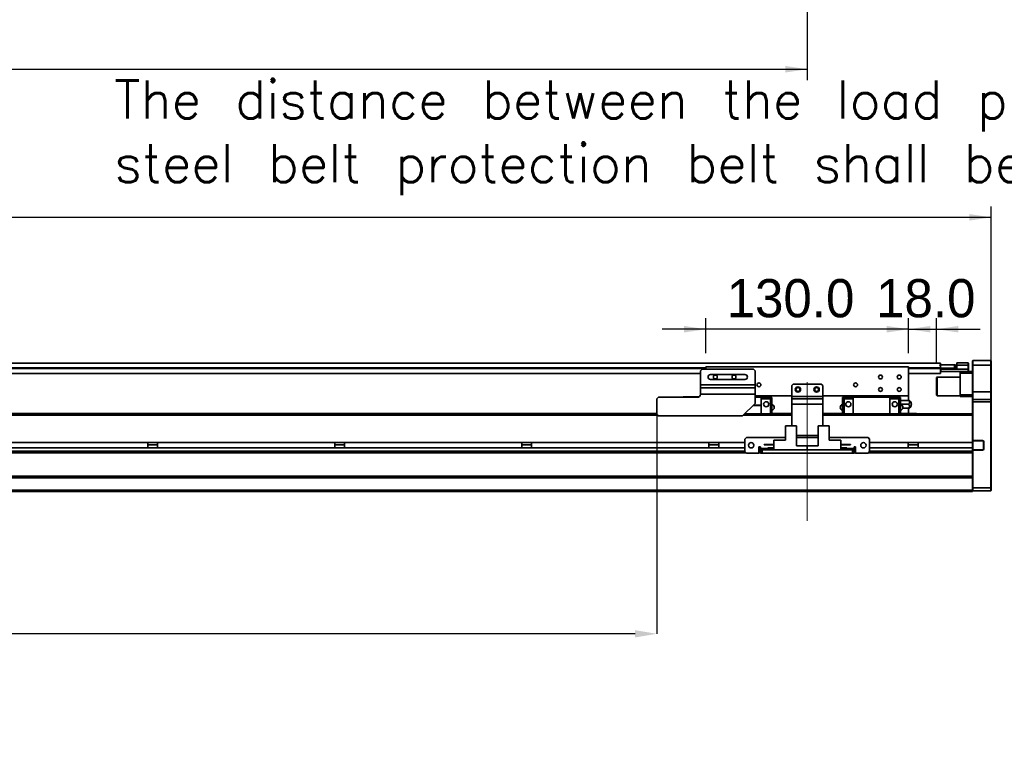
# Model space of a CAD drawing. Header units: millimetres. Extents: x 35 to 2905, y 35 to 2044.
# Tile 8 of 13: x 1638 to 2269, y 926 to 1400. Entities that reach past the tile are written whole.
import ezdxf

# ---------------------------------------------------------------- set-up
doc = ezdxf.new("R2010")
doc.units = ezdxf.units.MM
doc.header["$LTSCALE"] = 7
doc.header["$PDSIZE"] = -1
doc.linetypes.add('CENTERX2', pattern=[20.32, 12.7, -2.54, 2.54, -2.54])
doc.layers.add('黑色实线', color=7, linetype='Continuous')
doc.styles.add('SLDTEXTSTYLE8', font='txt')
doc.styles.add('SLDTEXTSTYLE9', font='txt', dxfattribs={"bigfont": 'bigfont'})
doc.dimstyles.new('SLDDIMSTYLE0', dxfattribs={"dimtxt": 24.5, "dimasz": 14, "dimexe": 0, "dimexo": 0.0625, "dimgap": 6.125, "dimtad": 2, "dimdec": 1, "dimrnd": 1e-09, "dimzin": 4, "dimdsep": 46, "dimtxsty": 'SLDTEXTSTYLE8', "dimsah": 1, "dimcen": 0.09, "dimadec": 0, "dimazin": 1, "dimtfac": 1, "dimtdec": 1, "dimtmove": 0, "dimatfit": 0, "dimfxl": 0, "dimfrac": 2, "dimtolj": 1, "dimtzin": 12, "dimarcsym": 0})
doc.dimstyles.new('SLDDIMSTYLE5', dxfattribs={"dimtxt": 24.5, "dimasz": 14, "dimexe": 0, "dimexo": 0.0625, "dimgap": 6.125, "dimtad": 2, "dimdec": 1, "dimrnd": 1e-09, "dimzin": 4, "dimdsep": 46, "dimtxsty": 'SLDTEXTSTYLE8', "dimsah": 1, "dimcen": 0.09, "dimadec": 0, "dimazin": 1, "dimtfac": 1, "dimtdec": 1, "dimtofl": 0, "dimtmove": 0, "dimatfit": 3, "dimfxl": 0, "dimfrac": 2, "dimtolj": 1, "dimtzin": 12, "dimarcsym": 0})

# ---------------------------------------------------------------- blocks, each defined once
blk = doc.blocks.new('SW_NOTE_4')
at = {"layer": '黑色实线', "color": 0, "insert": (-813.22, 72.8), "char_height": 24.5, "attachment_point": 1, "style": 'SLDTEXTSTYLE9'}
blk.add_mtext('The distance between the load plate and the \\Psteel belt protection belt shall be greater than 4mm', dxfattribs=at)
blk = doc.blocks.new('_D_18')
at = {"layer": '黑色实线'}
for p, q in [((343.03, 1504.01), (343.03, 1360.75)), ((2143.03, 1504.01), (2143.03, 1360.75)), ((343.03, 1367.75), (2143.03, 1367.75))]:
    blk.add_line(p, q, dxfattribs=at)
for points in [[(343.03, 1367.75), (357.03, 1365.65), (357.03, 1369.85)], [(2143.03, 1367.75), (2129.03, 1369.85), (2129.03, 1365.65)]]:
    blk.add_solid(points, dxfattribs=at)
at = {"layer": '黑色实线', "insert": (1190.33, 1399.89), "char_height": 24.5, "attachment_point": 1, "style": 'SLDTEXTSTYLE8'}
blk.add_mtext('1800.0', dxfattribs=at)
blk = doc.blocks.new('_D_19')
at = {"layer": '黑色实线'}
for p, q in [((225.03, 1163.27), (225.03, 1279.78)), ((2261.03, 1163.27), (2261.03, 1279.78)), ((225.03, 1272.78), (2261.03, 1272.78))]:
    blk.add_line(p, q, dxfattribs=at)
for points in [[(225.03, 1272.78), (239.03, 1270.68), (239.03, 1274.88)], [(2261.03, 1272.78), (2247.03, 1274.88), (2247.03, 1270.68)]]:
    blk.add_solid(points, dxfattribs=at)
at = {"layer": '黑色实线', "insert": (1192.81, 1304.93), "char_height": 24.5, "attachment_point": 1, "style": 'SLDTEXTSTYLE8'}
blk.add_mtext('2036.0', dxfattribs=at)
blk = doc.blocks.new('_D_21')
at = {"layer": '黑色实线'}
for p, q in [((2078.03, 1185.77), (2078.03, 1208.03)), ((2208.03, 1185.77), (2208.03, 1208.03)), ((2078.03, 1201.03), (2050.03, 1201.03)), ((2208.03, 1201.03), (2078.03, 1201.03)), ((2208.03, 1201.03), (2236.03, 1201.03))]:
    blk.add_line(p, q, dxfattribs=at)
for points in [[(2078.03, 1201.03), (2064.03, 1203.13), (2064.03, 1198.93)], [(2208.03, 1201.03), (2222.03, 1198.93), (2222.03, 1203.13)]]:
    blk.add_solid(points, dxfattribs=at)
at = {"layer": '黑色实线', "insert": (2091.3, 1233.17), "char_height": 24.5, "attachment_point": 1, "style": 'SLDTEXTSTYLE8'}
blk.add_mtext('130.0', dxfattribs=at)
blk = doc.blocks.new('_D_23')
at = {"layer": '黑色实线'}
for p, q in [((2208.03, 1185.77), (2208.03, 1208.03)), ((2226.03, 1178.97), (2226.03, 1208.03)), ((2208.03, 1201.03), (2180.03, 1201.03)), ((2208.03, 1201.03), (2226.03, 1201.03)), ((2226.03, 1201.03), (2254.03, 1201.03))]:
    blk.add_line(p, q, dxfattribs=at)
for points in [[(2208.03, 1201.03), (2194.03, 1203.13), (2194.03, 1198.93)], [(2226.03, 1201.03), (2240.03, 1198.93), (2240.03, 1203.13)]]:
    blk.add_solid(points, dxfattribs=at)
at = {"layer": '黑色实线', "insert": (2187.19, 1233.17), "char_height": 24.5, "attachment_point": 1, "style": 'SLDTEXTSTYLE8'}
blk.add_mtext('18.0', dxfattribs=at)
blk = doc.blocks.new('_D_24')
at = {"layer": 'Defpoints', "color": 0}
for p in [(406.53, 1149.88), (2046.53, 1146.38), (406.53, 1005.68)]:
    blk.add_point(p, dxfattribs=at)
at = {"layer": '黑色实线', "color": 0, "lineweight": -2}
for p, q in [((406.53, 1149.82), (406.53, 1005.68)), ((2046.53, 1146.32), (2046.53, 1005.68)), ((2032.53, 1005.68), (420.53, 1005.68))]:
    blk.add_line(p, q, dxfattribs=at)
at = {"layer": '黑色实线', "color": 0}
for points in [[(420.53, 1008.02), (420.53, 1003.35), (406.53, 1005.68)], [(2032.53, 1008.02), (2032.53, 1003.35), (2046.53, 1005.68)]]:
    blk.add_solid(points, dxfattribs=at)
at = {"layer": '黑色实线', "color": 0, "insert": (1240.69, 999.56), "char_height": 24.5, "attachment_point": 2, "style": 'SLDTEXTSTYLE8'}
blk.add_mtext('\\A1;Stroke T=1640.0', dxfattribs=at)

msp = doc.modelspace()

# ---------------------------------------------------------------- linework, layer by layer
at = {"color": 7, "linetype": 'Continuous', "lineweight": 35}
for p, q in [((2228.5332249, 1179.2319968), (257.5333284, 1179.2319968)), ((2075.533347, 1175.3819987), (2074.5334195, 1174.3819967)), ((2075.533347, 1175.3819987), (2108.5333394, 1175.3819987)), ((2208.0332802, 1176.8820017), (2078.0334042, 1176.8820017)), ((2078.0334042, 1176.8820017), (2078.0334042, 1175.3819987)), ((2109.5332669, 1174.3819967), (2108.5333394, 1175.3819987)), ((2208.0332802, 1176.8820017), (2208.0332802, 1158.3819978)), ((2228.0754613, 1178.0819997), (2228.0764149, 1178.0819997)), ((2228.0764149, 1177.8492361), (2228.0764149, 1178.0819997)), ((2228.0764149, 1178.0819997), (2228.5790013, 1178.0819997)), ((2228.5332249, 1179.2319968), (2228.5332249, 1178.0819997)), ((2228.5332249, 1176.588054), (2228.5332249, 1176.2319982)), ((2228.5332249, 1176.2319982), (2228.5332249, 1175.7319972)), ((2228.5790013, 1176.0819957), (2228.5332249, 1176.0819957)), ((2228.5332249, 1175.5820021), (2228.8333939, 1175.8819997)), ((2228.5332249, 1175.8819997), (2228.8333939, 1175.8819997)), ((2228.5332249, 1175.7319972), (2228.5332249, 1172.7319986)), ((2228.5332249, 1175.5820021), (2228.8333939, 1175.5820021)), ((2228.5332249, 1175.3819987), (2228.8333939, 1175.3819987)), ((2228.5790013, 1178.0819997), (2228.5790013, 1176.0819957)), ((2228.5790013, 1178.0819997), (2237.5790642, 1178.0819997)), ((2228.5790013, 1176.0819957), (2237.5790642, 1176.0819957)), ((2228.8333939, 1175.5820021), (2228.8333939, 1175.8819997)), ((2228.8333939, 1175.8819997), (2239.0334176, 1175.8819997)), ((2239.0334176, 1175.5820021), (2228.8333939, 1175.5820021)), ((2228.8333939, 1175.5820021), (2228.8333939, 1175.3819987)), ((2228.8333939, 1175.3819987), (2228.8333939, 1173.8819957)), ((2228.8333939, 1175.3819987), (2246.2334202, 1175.3819987)), ((2237.5790642, 1176.0819957), (2237.5790642, 1178.0819997)), ((2237.5790642, 1178.0819997), (2238.076167, 1178.0819997)), ((2238.076167, 1176.0819957), (2237.5790642, 1176.0819957)), ((2238.076167, 1178.0819997), (2238.076167, 1176.0819957)), ((2238.076167, 1176.0819957), (2238.5332154, 1176.0819957)), ((2238.5332154, 1175.8819997), (2238.5332154, 1176.0819957)), ((2239.0334176, 1179.3819994), (2246.2334202, 1179.3819994)), ((2239.0334176, 1177.8819963), (2239.0334176, 1179.3819994)), ((2246.2334202, 1177.8819963), (2239.0334176, 1177.8819963)), ((2239.0334176, 1175.5820021), (2239.0334176, 1177.8819963)), ((2246.2334202, 1177.8819963), (2246.2334202, 1179.3819994)), ((2246.5333508, 1179.0820017), (2246.2334202, 1179.3819994)), ((2246.5333508, 1177.8819963), (2246.2334202, 1177.8819963)), ((2246.2334202, 1175.3819987), (2246.2334202, 1177.8819963)), ((2246.2334202, 1173.8819957), (2246.2334202, 1175.3819987)), ((2246.2334202, 1175.3819987), (2246.5333508, 1175.3819987)), ((2246.5333508, 1179.0820017), (2246.5333508, 1177.8819963)), ((2246.5333508, 1177.8819963), (2246.5333508, 1175.3819987)), ((2246.5333508, 1175.3819987), (2246.5333508, 1174.1820007)), ((2249.3333386, 1180.8820024), (2249.033408, 1180.5819973)), ((2249.033408, 1177.8819963), (2249.033408, 1180.5819973)), ((2249.3333386, 1177.8819963), (2249.033408, 1177.8819963)), ((2249.033408, 1160.8819991), (2249.033408, 1177.8819963)), ((2249.3333386, 1180.8820024), (2249.3333386, 1177.8819963)), ((2249.3333386, 1180.8820024), (2260.733323, 1180.8820024)), ((2260.733323, 1177.8819963), (2249.3333386, 1177.8819963)), ((2249.3333386, 1177.8819963), (2249.3333386, 1160.8819991)), ((2260.733323, 1177.8819963), (2260.733323, 1180.8820024)), ((2260.733323, 1180.8820024), (2261.0332535, 1180.5819973)), ((2260.733323, 1160.8819991), (2260.733323, 1177.8819963)), ((2260.733323, 1177.8819963), (2261.0332535, 1177.8819963)), ((2261.0332535, 1180.5819973), (2261.0332535, 1177.8819963)), ((2261.0332535, 1177.8819963), (2261.0332535, 1160.8819991)), ((2074.5334195, 1172.7319986), (413.5333167, 1172.7319986)), ((2074.5334195, 1174.3819967), (2074.5334195, 1165.3820008)), ((2103.0332612, 1171.9820008), (2081.0334252, 1171.9820008)), ((2081.0334252, 1168.7819987), (2103.0332612, 1168.7819987)), ((2109.5332669, 1174.3819967), (2109.5332669, 1165.3820008)), ((2228.5332249, 1172.7319986), (2208.0332802, 1172.7319986)), ((2226.3333367, 1170.3819998), (2226.0334061, 1170.0819984)), ((2226.0334061, 1158.6819991), (2226.0334061, 1170.0819984)), ((2241.0332726, 1170.3819998), (2226.3333367, 1170.3819998)), ((2226.3333367, 1170.3819998), (2226.3333367, 1158.3819978)), ((2228.5332249, 1174.1820007), (2228.8333939, 1173.8819957)), ((2246.2334202, 1173.8819957), (2228.8333939, 1173.8819957)), ((2241.0332726, 1172.8820011), (2241.0332726, 1173.8819957)), ((2249.033408, 1172.8820011), (2241.0332726, 1172.8820011)), ((2241.0332726, 1158.8819988), (2241.0332726, 1172.8820011)), ((2246.2334202, 1173.8819957), (2246.5333508, 1174.1820007)), ((2246.2334202, 1173.8819957), (2249.033408, 1173.8819957)), ((2074.5334195, 1165.3820008), (2109.5332669, 1165.3820008)), ((2074.5334195, 1163.3889556), (2074.5334195, 1165.3820008)), ((2074.5334195, 1163.3889556), (2109.5332669, 1163.3889556)), ((2074.5334195, 1159.4028689), (2074.5334195, 1163.3889556)), ((2109.5332669, 1165.3820008), (2109.5332669, 1163.3889556)), ((2109.5332669, 1163.3889556), (2109.5332669, 1159.4028689)), ((2134.0333985, 1165.8819981), (2133.0332326, 1164.8819998)), ((2133.0332326, 1164.8819998), (2133.0332326, 1157.8820005)), ((2152.033286, 1165.8819981), (2134.0333985, 1165.8819981)), ((2153.0332135, 1164.8819998), (2152.033286, 1165.8819981)), ((2153.0332135, 1164.8819998), (2153.0332135, 1157.8820005)), ((2047.5332306, 1157.3819995), (2046.5333031, 1156.3819975)), ((2046.5333031, 1146.3819995), (2046.5333031, 1156.3819975)), ((2047.5332306, 1157.3819995), (2072.533326, 1157.3819995)), ((2063.3332299, 1157.5819991), (2063.1334351, 1157.3819995)), ((2063.3332299, 1157.5819991), (2063.3332299, 1157.3819995)), ((2063.3332299, 1157.5819991), (2073.4052228, 1157.5819991)), ((2074.5334195, 1159.4028689), (2074.5334195, 1159.3819998)), ((2109.5332669, 1159.4028689), (2074.5334195, 1159.4028689)), ((2109.5332669, 1159.4028689), (2109.5332669, 1153.3819988)), ((2133.0332326, 1158.3819978), (2109.5332669, 1158.3819978)), ((2109.5332669, 1157.3819995), (2113.5332154, 1157.3819995)), ((2113.5332154, 1157.3819995), (2113.5332154, 1158.3819978)), ((2113.5332154, 1157.3819995), (2113.5332154, 1152.3820005)), ((2113.5332154, 1157.3819995), (2119.3832921, 1157.3819995)), ((2119.3832921, 1156.3819975), (2113.5332154, 1156.3819975)), ((2119.3832921, 1156.3819975), (2119.3832921, 1157.3819995)), ((2120.3832196, 1157.2819978), (2119.3832921, 1157.2819978)), ((2119.3832921, 1146.8220048), (2119.3832921, 1156.3819975)), ((2120.3832196, 1156.3819975), (2119.3832921, 1156.3819975)), ((2120.3832196, 1157.2819978), (2120.3832196, 1156.3819975)), ((2120.3832196, 1156.3819975), (2120.3832196, 1146.8220048)), ((2133.0332326, 1157.8820005), (2153.0332135, 1157.8820005)), ((2133.0332326, 1156.3819975), (2133.0332326, 1157.8820005)), ((2133.0332326, 1156.3819975), (2153.0332135, 1156.3819975)), ((2133.0332326, 1152.8819978), (2133.0332326, 1156.3819975)), ((2208.0332802, 1158.3819978), (2153.0332135, 1158.3819978)), ((2153.0332135, 1157.8820005), (2153.0332135, 1156.3819975)), ((2153.0332135, 1156.3819975), (2153.0332135, 1152.8819978)), ((2165.6832265, 1157.2819978), (2166.6833924, 1157.2819978)), ((2165.6832265, 1156.3819975), (2165.6832265, 1157.2819978)), ((2165.6832265, 1156.3819975), (2166.6833924, 1156.3819975)), ((2165.6832265, 1146.8220048), (2165.6832265, 1156.3819975)), ((2166.6833924, 1157.3819995), (2172.5332306, 1157.3819995)), ((2166.6833924, 1157.3819995), (2166.6833924, 1156.3819975)), ((2172.5332306, 1156.3819975), (2166.6833924, 1156.3819975)), ((2166.6833924, 1156.3819975), (2166.6833924, 1146.8220048)), ((2172.5332306, 1158.3819978), (2172.5332306, 1157.3819995)), ((2172.5332306, 1146.8220048), (2172.5332306, 1157.3819995)), ((2172.5332306, 1157.3819995), (2196.0334347, 1157.3819995)), ((2196.0334347, 1158.3819978), (2196.0334347, 1157.3819995)), ((2196.0334347, 1157.3819995), (2196.0334347, 1146.8220048)), ((2201.883273, 1157.3819995), (2196.0334347, 1157.3819995)), ((2196.0334347, 1156.3819975), (2201.883273, 1156.3819975)), ((2201.883273, 1157.3819995), (2201.883273, 1156.3819975)), ((2202.8834389, 1157.2819978), (2201.883273, 1157.2819978)), ((2201.883273, 1156.3819975), (2201.883273, 1146.8220048)), ((2202.8834389, 1156.3819975), (2201.883273, 1156.3819975)), ((2202.8834389, 1157.2819978), (2202.8834389, 1156.3819975)), ((2202.8834389, 1156.3819975), (2202.8834389, 1146.8220048)), ((2208.0332802, 1158.3819978), (2208.0332802, 1155.3819992)), ((2226.0334061, 1158.6819991), (2226.3333367, 1158.3819978)), ((2226.3333367, 1158.3819978), (2241.0332726, 1158.3819978)), ((2241.0332726, 1158.8819988), (2249.033408, 1158.8819988)), ((2241.0332726, 1157.8820005), (2241.0332726, 1158.8819988)), ((2249.033408, 1157.8820005), (2241.0332726, 1157.8820005)), ((2249.3333386, 1160.8819991), (2249.033408, 1160.8819991)), ((2249.033408, 1155.5819988), (2249.033408, 1160.8819991)), ((2249.3333386, 1160.8819991), (2249.3333386, 1155.8820002)), ((2249.3333386, 1160.8819991), (2260.733323, 1160.8819991)), ((2260.733323, 1155.8820002), (2260.733323, 1160.8819991)), ((2261.0332535, 1160.8819991), (2260.733323, 1160.8819991)), ((2261.0332535, 1160.8819991), (2261.0332535, 1155.5819988)), ((2101.5333699, 1145.3819975), (2109.5332669, 1153.3819988)), ((2108.2334088, 1152.0819992), (2113.5332154, 1152.0819992)), ((2113.5332154, 1152.3820005), (2108.5333394, 1152.3820005)), ((2113.5332154, 1152.0819992), (2113.5332154, 1152.3820005)), ((2113.5332154, 1152.0819992), (2113.5332154, 1146.8220048)), ((2133.0332326, 1152.8819978), (2133.0332326, 1139.078892)), ((2153.0332135, 1152.8819978), (2133.0332326, 1152.8819978)), ((2153.0332135, 1152.8819978), (2153.0332135, 1139.078892)), ((2202.8834389, 1155.3819992), (2208.0263661, 1155.3819992)), ((2202.8834389, 1152.8819978), (2208.0263661, 1152.8819978)), ((2208.0263661, 1150.3820002), (2204.3163346, 1150.3820002)), ((2208.0332802, 1150.3820002), (2208.0332802, 1146.8820006)), ((2209.7737359, 1152.6356965), (2209.7737359, 1153.1318158)), ((2249.3333386, 1155.8820002), (2249.033408, 1155.5819988)), ((2249.033408, 1154.3820009), (2249.033408, 1155.5819988)), ((2249.3333386, 1154.3820009), (2249.033408, 1154.3820009)), ((2249.033408, 1146.5361483), (2249.033408, 1154.3820009)), ((2249.3333386, 1155.8820002), (2249.3333386, 1154.3820009)), ((2249.3333386, 1155.8820002), (2260.733323, 1155.8820002)), ((2249.3333386, 1154.3820009), (2249.3333386, 1129.731999)), ((2260.733323, 1154.3820009), (2249.3333386, 1154.3820009)), ((2260.733323, 1154.3820009), (2260.733323, 1155.8820002)), ((2261.0332535, 1155.5819988), (2260.733323, 1155.8820002)), ((2260.733323, 1099.3819993), (2260.733323, 1154.3820009)), ((2261.0332535, 1154.3820009), (2260.733323, 1154.3820009)), ((2261.0332535, 1155.5819988), (2261.0332535, 1154.3820009)), ((2261.0332535, 1154.3820009), (2261.0332535, 1099.5062638)), ((2046.5333031, 1146.8220048), (353.0333208, 1146.8220048)), ((402.8833376, 1146.8820006), (2046.5333031, 1146.8820006)), ((2046.5333031, 1146.3819995), (2047.5332306, 1145.3819975)), ((2047.5332306, 1145.3819975), (2101.5333699, 1145.3819975)), ((2133.0332326, 1146.8220048), (2102.9734181, 1146.8220048)), ((2120.3832196, 1146.8820006), (2133.0332326, 1146.8820006)), ((2153.0332135, 1146.8820006), (2165.6832265, 1146.8820006)), ((2249.033408, 1146.8220048), (2153.0332135, 1146.8220048)), ((2202.8834389, 1146.8820006), (2213.0333947, 1146.8820006)), ((2213.0333947, 1146.8820006), (2213.0333947, 1146.8220048)), ((2249.033408, 1146.5361483), (2249.033408, 1145.8220027)), ((2249.033408, 1128.2788917), (2249.033408, 1145.8220027)), ((2129.083352, 1139.078892), (2129.083352, 1129.7788929)), ((2129.083352, 1139.078892), (2136.0332535, 1139.078892)), ((2136.0332535, 1139.078892), (2136.0332535, 1126.1788916)), ((2150.0334309, 1139.078892), (2150.0334309, 1126.1788916)), ((2150.0334309, 1139.078892), (2156.9833325, 1139.078892)), ((2156.9833325, 1139.078892), (2156.9833325, 1129.7788929)), ((2104.0334271, 1131.5788917), (2103.0332612, 1130.5788915)), ((2129.083352, 1131.5788917), (2104.0334271, 1131.5788917)), ((2150.0334309, 1132.8820001), (2136.0332535, 1132.8820001)), ((2150.0334309, 1131.5788917), (2136.0332535, 1131.5788917)), ((2182.0332574, 1131.5788917), (2156.9833325, 1131.5788917)), ((2183.0334233, 1130.5788915), (2182.0332574, 1131.5788917)), ((2103.0332612, 1128.2788917), (383.033322, 1128.2788917)), ((2103.0332612, 1124.8788919), (383.033322, 1124.8788919)), ((1719.8637293, 1128.2788917), (1719.8637293, 1124.8788919)), ((1726.2029217, 1126.8793505), (1719.8637293, 1126.8793505)), ((1726.2029217, 1124.8788919), (1726.2029217, 1128.2788917)), ((1839.8637341, 1128.2788917), (1839.8637341, 1124.8788919)), ((1846.2029265, 1126.8793505), (1839.8637341, 1126.8793505)), ((1846.2029265, 1124.8788919), (1846.2029265, 1128.2788917)), ((1959.8637389, 1128.2788917), (1959.8637389, 1124.8788919)), ((1966.2029313, 1126.8793505), (1959.8637389, 1126.8793505)), ((1966.2029313, 1124.8788919), (1966.2029313, 1128.2788917)), ((2079.8637436, 1128.2788917), (2079.8637436, 1124.8788919)), ((2086.2028168, 1126.8793505), (2079.8637436, 1126.8793505)), ((2086.2028168, 1124.8788919), (2086.2028168, 1128.2788917)), ((2103.0332612, 1130.5788915), (2103.0332612, 1122.5788921)), ((2113.0332516, 1125.5788926), (2112.0333241, 1125.5788926)), ((2112.0333241, 1125.5788926), (2112.0333241, 1121.5788919)), ((2113.0332516, 1124.8788919), (2112.0333241, 1124.8788919)), ((2113.0332516, 1124.5788924), (2113.0332516, 1125.5788926)), ((2113.0332516, 1124.5788924), (2113.0332516, 1123.5788923)), ((2115.3332757, 1126.8288914), (2115.3332757, 1127.1288928)), ((2115.3332757, 1127.1288928), (2121.5333508, 1127.1288928)), ((2115.3332757, 1126.8288914), (2121.5333508, 1126.8288914)), ((2117.7334355, 1124.1788922), (2117.7334355, 1124.8788919)), ((2117.7334355, 1124.8788919), (2121.5333508, 1124.8788919)), ((2121.5333508, 1123.5788923), (2121.5333508, 1129.7788929)), ((2121.5333508, 1129.7788929), (2129.083352, 1129.7788929)), ((2143.033223, 1126.1788916), (2136.0332535, 1126.1788916)), ((2143.033223, 1123.5788923), (2143.033223, 1126.1788916)), ((2143.033223, 1126.1788916), (2150.0334309, 1126.1788916)), ((2164.5333336, 1129.7788929), (2156.9833325, 1129.7788929)), ((2164.5333336, 1129.7788929), (2164.5333336, 1123.5788923)), ((2170.7334088, 1127.1288928), (2164.5333336, 1127.1288928)), ((2170.7334088, 1126.8288914), (2164.5333336, 1126.8288914)), ((2168.333249, 1124.8788919), (2164.5333336, 1124.8788919)), ((2168.333249, 1124.8788919), (2168.333249, 1124.1788922)), ((2170.7334088, 1127.1288928), (2170.7334088, 1126.8288914)), ((2174.0333603, 1125.5788926), (2173.0334328, 1125.5788926)), ((2173.0334328, 1125.5788926), (2173.0334328, 1124.5788924)), ((2174.0333603, 1124.8788919), (2173.0334328, 1124.8788919)), ((2173.0334328, 1123.5788923), (2173.0334328, 1124.5788924)), ((2174.0333603, 1121.5788919), (2174.0333603, 1125.5788926)), ((2183.0334233, 1122.5788921), (2183.0334233, 1130.5788915)), ((2249.033408, 1128.2788917), (2183.0334233, 1128.2788917)), ((2249.033408, 1124.8788919), (2183.0334233, 1124.8788919)), ((2207.8637646, 1128.2788917), (2207.8637646, 1124.8788919)), ((2214.2028378, 1126.8793505), (2207.8637646, 1126.8793505)), ((2214.2028378, 1124.8788919), (2214.2028378, 1128.2788917)), ((2249.033408, 1129.731999), (2249.3333386, 1129.731999)), ((2249.3333386, 1129.4319995), (2249.033408, 1129.731999)), ((2249.033408, 1124.8788919), (2249.033408, 1128.2788917)), ((2249.033408, 1122.821999), (2249.033408, 1124.8788919)), ((2249.3333386, 1129.731999), (2249.4575547, 1129.4319995)), ((2249.3333386, 1129.731999), (2255.5334138, 1129.731999)), ((2249.4575547, 1129.4319995), (2249.3333386, 1129.4319995)), ((2249.3333386, 1129.4319995), (2249.3333386, 1123.7319989)), ((2255.5334138, 1129.4319995), (2249.4575547, 1129.4319995)), ((2255.5334138, 1129.731999), (2255.5334138, 1129.4319995)), ((2256.0333775, 1124.231999), (2256.0333775, 1128.9319985)), ((2256.3333081, 1128.9319985), (2256.0333775, 1128.9319985)), ((2256.3333081, 1128.9319985), (2256.3333081, 1124.231999)), ((2103.7902402, 1121.8219997), (382.2764324, 1121.8219997)), ((2103.0332612, 1122.5788921), (2104.0334271, 1121.5788919)), ((2104.0334271, 1121.5788919), (2112.0333241, 1121.5788919)), ((2113.0332516, 1121.8219997), (2112.0333241, 1121.8219997)), ((2113.0332516, 1121.5788919), (2113.0332516, 1123.5788923)), ((2113.0332516, 1123.5788923), (2114.0334176, 1123.5788923)), ((2114.0334176, 1121.5788919), (2113.0332516, 1121.5788919)), ((2114.0334176, 1123.5788923), (2114.0334176, 1121.5788919)), ((2172.0332669, 1123.5788923), (2114.0334176, 1123.5788923)), ((2172.0332669, 1121.5788919), (2114.0334176, 1121.5788919)), ((2117.7334355, 1124.1788922), (2121.5333508, 1124.1788922)), ((2121.5333508, 1123.5788923), (2143.033223, 1123.5788923)), ((2164.5333336, 1123.5788923), (2143.033223, 1123.5788923)), ((2168.333249, 1124.1788922), (2164.5333336, 1124.1788922)), ((2172.0332669, 1121.5788919), (2172.0332669, 1123.5788923)), ((2172.0332669, 1123.5788923), (2173.0334328, 1123.5788923)), ((2173.0334328, 1121.5788919), (2172.0332669, 1121.5788919)), ((2173.0334328, 1123.5788923), (2173.0334328, 1121.5788919)), ((2174.0333603, 1121.8219997), (2173.0334328, 1121.8219997)), ((2174.0333603, 1121.5788919), (2182.0332574, 1121.5788919)), ((2182.0332574, 1121.5788919), (2183.0334233, 1122.5788921)), ((2249.033408, 1121.8219997), (2182.2764443, 1121.8219997)), ((2249.3333386, 1123.7319989), (2249.033408, 1123.4319994)), ((2249.3333386, 1123.4319994), (2249.033408, 1123.4319994)), ((2249.033408, 1122.821999), (2249.033408, 1122.1078562)), ((2249.033408, 1106.5361422), (2249.033408, 1122.1078562)), ((2249.3333386, 1123.7319989), (2249.4575547, 1123.7319989)), ((2249.4575547, 1123.7319989), (2249.3333386, 1123.4319994)), ((2255.5334138, 1123.4319994), (2249.3333386, 1123.4319994)), ((2249.3333386, 1123.4319994), (2249.3333386, 1099.3819993)), ((2249.4575547, 1123.7319989), (2255.5334138, 1123.7319989)), ((2255.5334138, 1123.4319994), (2255.5334138, 1123.7319989)), ((2256.3333081, 1124.231999), (2256.0333775, 1124.231999)), ((2249.033408, 1106.8219994), (237.0333241, 1106.8219994)), ((2249.033408, 1105.8219992), (237.0333241, 1105.8219992)), ((2249.033408, 1106.5361422), (2249.033408, 1105.8219992)), ((2249.033408, 1097.881999), (2249.033408, 1105.8219992)), ((2249.033408, 1099.5062638), (2249.3333386, 1099.3819993)), ((2249.3333386, 1099.3819993), (2249.3333386, 1097.381999)), ((2249.3333386, 1099.3819993), (2260.733323, 1099.3819993)), ((2261.0332535, 1099.5062638), (2260.733323, 1099.3819993)), ((2260.733323, 1097.381999), (2260.733323, 1099.3819993)), ((2261.0332535, 1099.5062638), (2261.0332535, 1097.6819994)), ((2249.033408, 1097.881999), (237.0333241, 1097.881999)), ((2249.033408, 1096.8819989), (237.0333241, 1096.8819989)), ((2249.033408, 1096.8819989), (2249.033408, 1097.881999)), ((2249.033408, 1097.6819994), (2249.3333386, 1097.381999)), ((2260.733323, 1097.381999), (2249.3333386, 1097.381999)), ((2261.0332535, 1097.6819994), (2260.733323, 1097.381999))]:
    msp.add_line(p, q, dxfattribs=at)
at = {"color": 8, "linetype": 'Continuous', "lineweight": 35}
for p, q in [((2078.0334042, 1176.2319982), (408.0333279, 1176.2319982)), ((2078.0334042, 1175.7319972), (408.0333279, 1175.7319972)), ((2228.5332249, 1176.2319982), (2208.0332802, 1176.2319982)), ((2228.5332249, 1175.7319972), (2208.0332802, 1175.7319972)), ((2047.0933484, 1145.8220027), (353.0333208, 1145.8220027)), ((2133.0332326, 1145.8220027), (2101.9732522, 1145.8220027)), ((2249.033408, 1145.8220027), (2153.0332135, 1145.8220027)), ((2117.7334355, 1124.5788924), (2113.0332516, 1124.5788924)), ((2173.0334328, 1124.5788924), (2168.333249, 1124.5788924)), ((2103.0332612, 1122.821999), (383.033322, 1122.821999)), ((2113.0332516, 1122.821999), (2112.0333241, 1122.821999)), ((2174.0333603, 1122.821999), (2173.0334328, 1122.821999)), ((2249.033408, 1122.821999), (2183.0334233, 1122.821999))]:
    msp.add_line(p, q, dxfattribs=at)
at = {"color": 7, "linetype": 'Continuous', "lineweight": 35}
for centre, radius in [((2084.0333241, 1170.3819993), 1.25), ((2096.0333241, 1170.3819993), 1.25), ((2190.0333241, 1170.3819993), 1.25), ((2202.0333241, 1170.3819993), 1.25), ((2112.0333241, 1165.3819993), 1.25), ((2137.0333241, 1162.3819993), 1.7), ((2137.0333241, 1162.3819993), 1.25), ((2149.0333241, 1162.3819993), 1.7), ((2149.0333241, 1162.3819993), 1.25), ((2174.0333241, 1165.3819993), 1.25), ((2190.0333241, 1162.3819993), 1.25), ((2202.0333241, 1162.3819993), 1.25), ((2116.6833241, 1152.8819993), 1.65), ((2169.3833241, 1152.8819993), 1.65), ((2199.1833241, 1152.8819993), 1.65), ((2107.0333241, 1126.5788923), 1.7), ((2179.0333241, 1126.5788923), 1.7)]:
    msp.add_circle(centre, radius, dxfattribs=at)
for centre, radius, start, end in [((2081.0333241, 1170.3819993), 1.6, 90, 270), ((2103.0333241, 1170.3819993), 1.6, 270, 90), ((2072.5333241, 1159.3819993), 2, 270, 0), ((2119.9833241, 1150.8819993), 1.9, 282.3018808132, 77.8162850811), ((2166.0833241, 1150.8819993), 1.9, 102.1827014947, 257.7146881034), ((2202.4833241, 1150.8819993), 1.9, 282.3018808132, 77.8162850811), ((2206.5333241, 1152.8819993), 3.25, 309.3885433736, 355.6617036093), ((2206.5333241, 1152.8819993), 3.25, 4.3789033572, 50.6111993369), ((2209.7833241, 1152.8819993), 0.25, 267.7337980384, 0), ((2209.7833241, 1152.8819993), 0.25, 0, 92.2010558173), ((2255.5333241, 1128.9319993), 0.8, 0, 90), ((2255.5333241, 1128.9319993), 0.5, 0, 90), ((2255.5333241, 1124.2319993), 0.8, 270, 0), ((2255.5333241, 1124.2319993), 0.5, 270, 0)]:
    msp.add_arc(centre, radius, start, end, dxfattribs=at)
for points, knots in [([(2208.0263661, 1155.3819992), (2208.1721385, 1155.2228119), (2208.4636827, 1154.9044381), (2208.6388702, 1154.3014994), (2208.5865628, 1153.6917112), (2208.3484993, 1153.2049429), (2208.1112891, 1152.9671349), (2208.0263661, 1152.8819978)], [0, 0, 0, 0, 0.2194140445, 0.4388272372, 0.6582366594, 0.8776461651, 1, 1, 1, 1]), ([(2208.5861729, 1155.3819992), (2208.5834883, 1155.3819992), (2208.577069, 1155.3819992), (2208.3460976, 1155.3819992), (2208.1106558, 1155.3819992), (2208.0263661, 1155.3819992)], [0, 0, 0, 0, 0.3157619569, 0.755038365, 1, 1, 1, 1]), ([(2208.0263661, 1152.8819978), (2208.1721386, 1152.7228118), (2208.463685, 1152.4044382), (2208.6388696, 1151.801501), (2208.5865617, 1151.1917122), (2208.3485005, 1150.7049408), (2208.1112892, 1150.4671358), (2208.0263661, 1150.3820002)], [0, 0, 0, 0, 0.2194128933, 0.4388278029, 0.6582357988, 0.877646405, 1, 1, 1, 1]), ([(2208.0263661, 1150.3820002), (2208.1688208, 1150.3820002), (2208.4537309, 1150.3820002), (2208.6249212, 1150.3820002), (2208.5931755, 1150.3820002), (2208.5861729, 1150.3820002)], [0, 0, 0, 0, 0.4380172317, 0.8760362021, 1, 1, 1, 1])]:
    msp.add_open_spline(points, degree=3, knots=knots, dxfattribs=at)
at = {"layer": '黑色实线', "linetype": 'CENTERX2', "lineweight": 18}
msp.add_line((2143.0333241, 1078.1288923), (2143.0333241, 1175.0288923), dxfattribs=at)

# ---------------------------------------------------------------- block references
at = {"layer": '黑色实线'}
msp.add_blockref('SW_NOTE_4', (2511.6803895, 1287.780746), dxfattribs=at)

# ---------------------------------------------------------------- dimensions: what is measured, and where the dimension line sits
for base, p1, p2, dimstyle, picture, middle in [((2143.0333241, 1367.7464208), (343.0333241, 1512.8954228), (2143.0333241, 1512.8954228), 'SLDDIMSTYLE5', '_D_18', (1238.2112645, 1367.7464208)), ((2261.0333241, 1272.7830211), (225.0333241, 1154.3819993), (2261.0333241, 1154.3819993), 'SLDDIMSTYLE5', '_D_19', (1240.6893833, 1272.7830211)), ((2078.0333241, 1201.025191), (2208.0333241, 1176.8819993), (2078.0333241, 1176.8819993), 'SLDDIMSTYLE0', '_D_21', (2130.3336111, 1201.025191)), ((2226.0333241, 1201.025191), (2208.0333241, 1176.8819993), (2226.0333241, 1170.0819993), 'SLDDIMSTYLE0', '_D_23', (2217.3756304, 1201.025191))]:
    dim = msp.add_linear_dim(base=base, p1=p1, p2=p2, dimstyle=dimstyle, dxfattribs=at)
    dim.commit()
    dim.dimension.update_dxf_attribs({"geometry": picture, "text_midpoint": middle, "dimtype": 160})
dim = msp.add_linear_dim(base=(406.5333241, 1005.6836531), p1=(2046.5333241, 1146.3819993), p2=(406.5333241, 1149.8819993), text='Stroke T=<>', dimstyle='SLDDIMSTYLE5', dxfattribs=at)
dim.commit()
dim.dimension.update_dxf_attribs({"geometry": '_D_24', "text_midpoint": (1240.6893833, 1005.6836531), "dimtype": 160})

doc.saveas('drawing.dxf')
